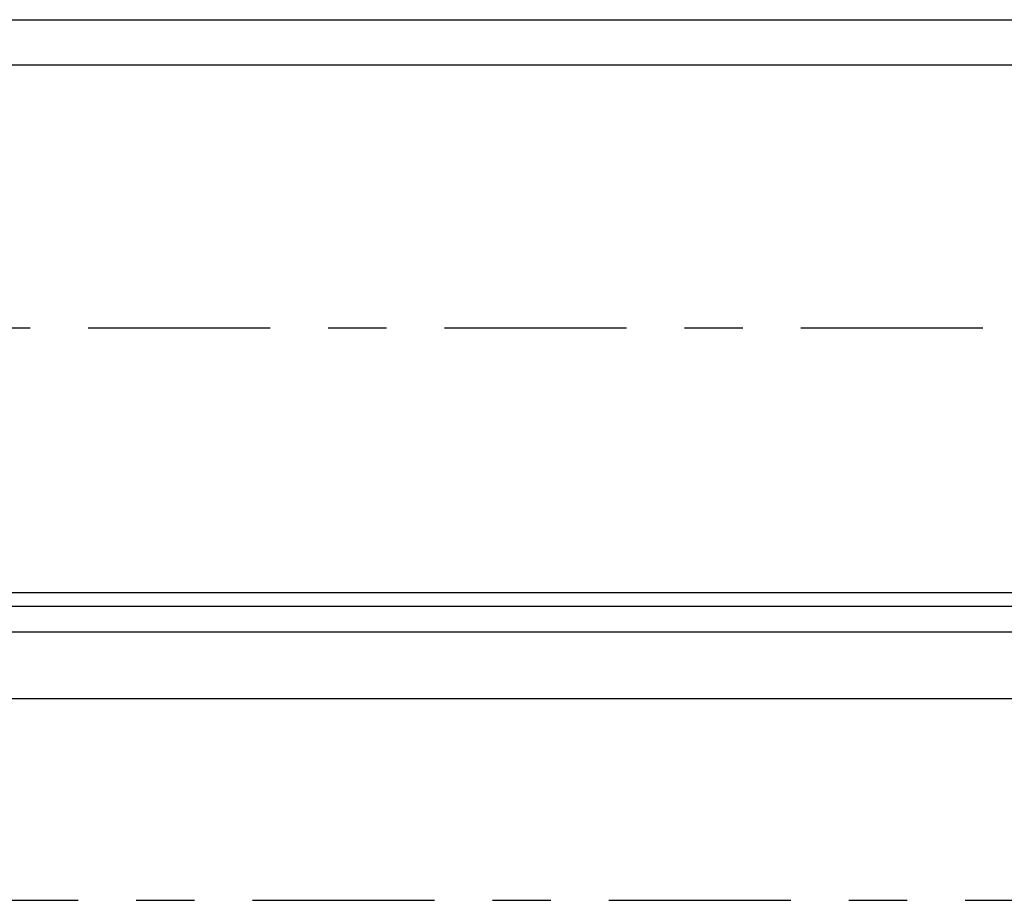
# Model space of a CAD drawing. Header units: inches. Extents: x 169.6 to 213.7, y 214.8 to 267.4.
# Tile 7 of 43: x 177.8 to 179.5, y 223.3 to 224.8. Entities that reach past the tile are written whole.
import ezdxf

# ---------------------------------------------------------------- set-up
doc = ezdxf.new("R2010")
doc.units = ezdxf.units.IN
doc.header["$LTSCALE"] = 0.25
doc.header["$MEASUREMENT"] = 0
doc.linetypes.add('CENTER', pattern=[2, 1.25, -0.25, 0.25, -0.25])
doc.layers.add('RMZ LH F.O.H.', color=7, linetype='Continuous')
doc.layers.add('SECTION CUTS', color=6, linetype='CENTER')

msp = doc.modelspace()

# ---------------------------------------------------------------- linework, layer by layer
at = {"layer": 'RMZ LH F.O.H.', "linetype": 'Continuous'}
for p, q in [((177.41623, 224.84224), (182.38083, 224.84224)), ((182.38083, 224.76412), (177.41623, 224.76412)), ((176.96834, 223.85787), (182.38083, 223.85787)), ((176.96834, 223.83423), (182.38083, 223.83423)), ((176.96834, 223.79054), (182.38083, 223.79054)), ((177.17459, 223.67581), (182.17459, 223.67581))]:
    msp.add_line(p, q, dxfattribs=at)
at = {"layer": 'RMZ LH F.O.H.', "linetype": 'CENTER'}
msp.add_line((176.67459, 224.31273), (182.67459, 224.31273), dxfattribs=at)
at = {"layer": 'SECTION CUTS'}
msp.add_line((176.34454, 223.3291), (182.8605, 223.3291), dxfattribs=at)

doc.saveas('drawing.dxf')
